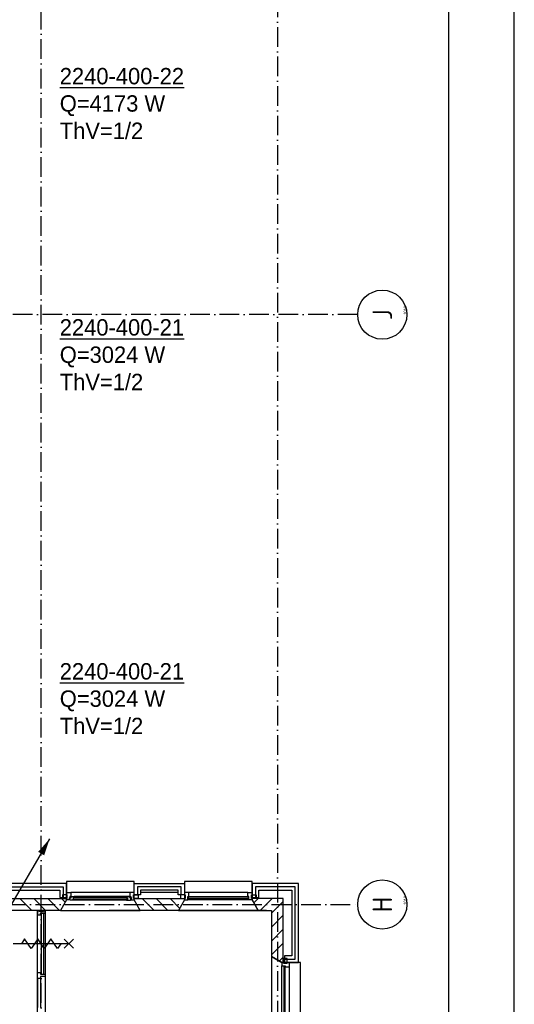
# Model space of a CAD drawing. Extents: x -41378 to 114803, y -24080 to 82188.
# Tile 136 of 137: x 107262 to 114803, y 59306 to 74327. Entities that reach past the tile are written whole.
import ezdxf
from ezdxf.enums import TextEntityAlignment as Align

# ---------------------------------------------------------------- set-up
doc = ezdxf.new("R2010")
doc.units = 0
doc.header["$LTSCALE"] = 50
doc.linetypes.add('DASHDOT', pattern=[9, 6, -1.5, 0, -1.5])
doc.layers.get('0').update_dxf_attribs({"linetype": 'CONTINUOUS'})
for name, color, linetype in [('00KAD025', 2, 'CONTINUOUS'), ('00KAD070', 5, 'CONTINUOUS'), ('AL$1----_ALGEMEEN', 7, 'CONTINUOUS'), ('AL$7----_STRAMIEN', 1, 'DASHDOT'), ('AL21----_BUITENWAND', 4, 'CONTINUOUS'), ('AL21K---_ISOLATIE', 1, 'CONTINUOUS'), ('AL28----_KONSTRUKTIE', 3, 'CONTINUOUS'), ('AL31----_BUITENKOZ', 7, 'CONTINUOUS'), ('AL32----_BINNENKOZ', 7, 'CONTINUOUS'), ('AL65----_BEVEILIGING', 7, 'CONTINUOUS'), ('ALN-----_BLOCKNAAM', 2, 'CONTINUOUS'), ('ALXA3---_VOLZWART', 14, 'CONTINUOUS'), ('ALXAB---_PREFABBETON', 1, 'CONTINUOUS'), ('WI561---', 1, 'CONTINUOUS'), ('WL561---_AANVOER', 4, 'CONTINUOUS')]:
    doc.layers.add(name, color=color, linetype=linetype)
doc.layers.get('0').freeze()
doc.styles.add('BURO-025', font='BUROFONT.shx', dxfattribs={"height": 250})
doc.styles.get("Standard").update_dxf_attribs({"font": 'ISOCP'})

# ---------------------------------------------------------------- blocks, each defined once
blk = doc.blocks.new('1010')
at = {"layer": 'AL$7----_STRAMIEN', "color": 7, "linetype": 'CONTINUOUS'}
blk.add_circle((0, 750), 750, dxfattribs=at)
at = {"layer": 'ALN-----_BLOCKNAAM', "linetype": 'CONTINUOUS'}
blk.add_text('1010', height=100, dxfattribs=at).set_placement((0, 0))
blk = doc.blocks.new('LDV1107')
at = {"color": 0, "linetype": 'CONTINUOUS'}
blk.add_line((0.25, 0.43), (6.75, 11.69), dxfattribs=at)
blk.add_lwpolyline([(6.75, 11.69, 0, 1, 0), (5.5, 9.53, 1, 1, 0)], format="xyseb", dxfattribs=at)
blk.add_circle((0, 0), 0.5, dxfattribs=at)
blk = doc.blocks.new('CVRINFO2')
at = {"color": 0, "linetype": 'CONTINUOUS', "style": 'BURO-025'}
for tag, p in [('CV_TEXT125', (0, 0)), ('CV_TEXT225', (0, -4.17)), ('CV_TEXT325', (0, -8.33)), ('CV_TEXT425', (0, -12.5))]:
    blk.add_attdef(tag, p, '', height=2.5, dxfattribs=at)

msp = doc.modelspace()

# ---------------------------------------------------------------- linework, layer by layer
at = {"layer": '00KAD025', "linetype": 'CONTINUOUS'}
msp.add_line((114803.4, -1912.4), (114803.4, 82187.6), dxfattribs=at)
at = {"layer": '00KAD070', "linetype": 'CONTINUOUS'}
msp.add_line((113803.4, -912.4), (113803.4, 81187.6), dxfattribs=at)
at = {"layer": 'AL$1----_ALGEMEEN', "color": 8}
msp.add_line((111026, 60737.3), (108626, 60737.3), dxfattribs=at)
at = {"layer": 'AL$7----_STRAMIEN', "color": 1}
for p, q in [((111191, 80064.7), (111191, 43573)), ((94448.9, 60827.3), (112415.3, 60827.3))]:
    msp.add_line(p, q, dxfattribs=at)
for points in [[(107591, 43573), (107591, 80064.7)], [(112410.4, 69827.3), (70391, 69827.3)]]:
    msp.add_lwpolyline(points, dxfattribs=at)
at = {"layer": 'AL21----_BUITENWAND', "color": 8}
for p, q in [((107976, 61147.3), (107090, 61147.3)), ((107976, 60937.3), (107976, 61147.3)), ((109006, 60978.3), (109006, 61147.3)), ((109006, 61147.3), (109776, 61147.3)), ((109776, 61147.3), (109776, 60978.3)), ((111511, 61147.3), (110806, 61147.3)), ((110806, 61147.3), (110806, 60937.3)), ((111511, 59944.3), (111511, 61147.3)), ((107090, 61047.3), (107876, 61047.3)), ((107876, 61047.3), (107876, 60937.3)), ((109676, 61047.3), (109106, 61047.3)), ((109106, 61047.3), (109106, 60978.3)), ((109676, 60978.3), (109676, 61047.3)), ((110906, 60937.3), (110906, 61047.3)), ((110906, 61047.3), (111411, 61047.3)), ((111411, 61047.3), (111411, 60044.3)), ((107876, 60937.3), (107976, 60937.3)), ((109106, 60978.3), (109006, 60978.3)), ((109776, 60978.3), (109676, 60978.3)), ((110806, 60937.3), (110906, 60937.3)), ((111411, 60044.3), (111301, 60044.3)), ((111301, 60044.3), (111301, 59944.3)), ((111301, 59944.3), (111511, 59944.3))]:
    msp.add_line(p, q, dxfattribs=at)
at = {"layer": 'AL21K---_ISOLATIE', "color": 8, "linetype": 'CONTINUOUS'}
for p, q in [((109106, 61017.3), (109676, 61017.3)), ((109106, 60917.3), (109676, 60917.3))]:
    msp.add_line(p, q, dxfattribs=at)
at = {"layer": 'AL28----_KONSTRUKTIE', "color": 8, "linetype": 'CONTINUOUS'}
for p, q in [((107131, 60917.3), (107976, 60917.3)), ((107976, 60897.3), (107883.6, 60737.3)), ((107976, 60917.3), (107976, 60897.3)), ((110806, 60917.3), (110806, 60897.3)), ((111281, 60917.3), (110806, 60917.3)), ((110806, 60897.3), (110898.4, 60737.3)), ((111281, 59944.3), (111281, 60917.3)), ((107883.6, 60737.3), (106951, 60737.3)), ((110898.4, 60737.3), (111101, 60737.3)), ((111101, 60737.3), (111101, 60036.7)), ((111101, 60036.7), (111261, 59944.3)), ((111261, 59944.3), (111281, 59944.3))]:
    msp.add_line(p, q, dxfattribs=at)
at = {"layer": 'AL28----_KONSTRUKTIE', "color": 8}
for p, q in [((109006, 60897.3), (109006, 60917.3)), ((109006, 60917.3), (109776, 60917.3)), ((109098.4, 60737.3), (109006, 60897.3)), ((109776, 60897.3), (109683.6, 60737.3)), ((109776, 60917.3), (109776, 60897.3)), ((109683.6, 60737.3), (109098.4, 60737.3))]:
    msp.add_line(p, q, dxfattribs=at)
at = {"layer": 'AL31----_BUITENKOZ', "color": 8}
for p, q in [((109006, 61177.3), (107976, 61177.3)), ((107976, 61177.3), (107976, 60897.3)), ((109006, 60897.3), (109006, 61177.3)), ((110806, 61177.3), (109776, 61177.3)), ((109776, 61177.3), (109776, 60897.3)), ((110806, 60897.3), (110806, 61177.3)), ((107976, 60978.3), (107976, 61011.3)), ((107976, 61011.3), (108043, 61011.3)), ((108043, 61011.3), (108043, 60948.3)), ((108939, 61011.3), (108043, 61011.3)), ((109006, 61011.3), (108939, 61011.3)), ((108939, 61011.3), (108939, 60948.3)), ((109006, 60978.3), (109006, 61011.3)), ((110739, 61011.3), (109843, 61011.3)), ((107976, 60897.3), (107883.6, 60737.3)), ((107986, 60978.3), (107915, 60978.3)), ((107915, 60978.3), (107915, 60922.3)), ((107915, 60922.3), (107986, 60922.3)), ((107986, 60978.3), (107976, 60978.3)), ((107976, 60897.3), (107976, 60922.3)), ((107976, 60922.3), (107986, 60922.3)), ((108020, 60897.3), (107976, 60897.3)), ((107986, 60922.3), (107986, 60978.3)), ((107986, 60922.3), (107986, 60978.3)), ((108026, 60933.3), (108020, 60933.3)), ((108020, 60933.3), (108020, 60897.3)), ((108023.2, 60898.6), (108023.2, 60928.3)), ((108023.2, 60928.3), (108045.7, 60928.3)), ((108030.2, 60898.6), (108023.2, 60898.6)), ((108043, 60948.3), (108026, 60948.3)), ((108026, 60948.3), (108026, 60933.3)), ((108032.7, 60894.3), (108030.2, 60898.6)), ((108075.2, 60894.3), (108032.7, 60894.3)), ((108037.7, 60933.3), (108037.7, 60948.3)), ((108037.7, 60948.3), (108043, 60948.3)), ((108045.7, 60933.3), (108037.7, 60933.3)), ((108043, 60948.3), (108090.1, 60948.3)), ((108045.7, 60928.3), (108045.7, 60933.3)), ((108092.2, 60935.3), (108075.2, 60935.3)), ((108075.2, 60935.3), (108075.2, 60894.3)), ((108075.2, 60896.6), (108075.2, 60910.2)), ((108075.2, 60910.2), (108092.2, 60910.2)), ((108092.2, 60896.6), (108075.2, 60896.6)), ((108906.8, 60894.3), (108075.2, 60894.3)), ((108090.1, 60948.3), (108092.2, 60935.3)), ((108891.9, 60948.3), (108090.1, 60948.3)), ((108092.2, 60910.2), (108092.2, 60896.6)), ((108891.9, 60948.3), (108889.8, 60935.3)), ((108889.8, 60935.3), (108906.8, 60935.3)), ((108906.8, 60910.2), (108889.8, 60910.2)), ((108889.8, 60910.2), (108889.8, 60896.6)), ((108889.8, 60896.6), (108906.8, 60896.6)), ((108939, 60948.3), (108891.9, 60948.3)), ((108906.8, 60935.3), (108906.8, 60894.3)), ((108906.8, 60896.6), (108906.8, 60910.2)), ((108906.8, 60894.3), (108949.3, 60894.3)), ((108936.3, 60928.3), (108936.3, 60933.3)), ((108936.3, 60933.3), (108944.3, 60933.3)), ((108958.8, 60928.3), (108936.3, 60928.3)), ((108939, 60948.3), (108956, 60948.3)), ((108944.3, 60948.3), (108939, 60948.3)), ((108944.3, 60933.3), (108944.3, 60948.3)), ((108949.3, 60894.3), (108951.7, 60898.6)), ((108951.7, 60898.6), (108958.8, 60898.6)), ((108956, 60948.3), (108956, 60933.3)), ((108956, 60933.3), (108962, 60933.3)), ((108958.8, 60898.6), (108958.8, 60928.3)), ((108962, 60933.3), (108962, 60897.3)), ((108962, 60897.3), (109006, 60897.3)), ((108996, 60922.3), (108996, 60978.3)), ((108996, 60978.3), (109067, 60978.3)), ((108996, 60922.3), (108996, 60978.3)), ((108996, 60978.3), (109006, 60978.3)), ((109067, 60922.3), (108996, 60922.3)), ((109006, 60922.3), (108996, 60922.3)), ((109006, 60897.3), (109006, 60922.3)), ((109098.4, 60737.3), (109006, 60897.3)), ((109067, 60978.3), (109067, 60922.3)), ((109776, 60897.3), (109683.6, 60737.3)), ((109786, 60978.3), (109715, 60978.3)), ((109715, 60978.3), (109715, 60922.3)), ((109715, 60922.3), (109786, 60922.3)), ((109786, 60922.3), (109786, 60978.3)), ((110756, 60897.3), (109826, 60897.3)), ((110796, 60922.3), (110796, 60978.3)), ((110796, 60978.3), (110867, 60978.3)), ((110867, 60922.3), (110796, 60922.3)), ((110898.4, 60737.3), (110806, 60897.3)), ((110867, 60978.3), (110867, 60922.3)), ((107883.6, 60737.3), (109098.4, 60737.3)), ((109683.6, 60737.3), (110898.4, 60737.3)), ((111261, 59944.3), (111101, 60036.7)), ((111101, 60036.7), (111101, 58977)), ((111541, 59944.3), (111261, 59944.3)), ((111342, 60005.3), (111286, 60005.3)), ((111286, 60005.3), (111286, 59934.3)), ((111342, 59934.3), (111342, 60005.3)), ((111541, 59069.3), (111541, 59944.3)), ((111261, 59119.3), (111261, 59894.3)), ((111286, 59934.3), (111342, 59934.3)), ((111375, 59136.3), (111375, 59877.3))]:
    msp.add_line(p, q, dxfattribs=at)
at = {"layer": 'AL31----_BUITENKOZ', "color": 8, "linetype": 'CONTINUOUS'}
for p, q in [((109843, 61011.3), (109776, 61011.3)), ((109776, 61011.3), (109776, 60978.3)), ((109843, 60948.3), (109843, 61011.3)), ((109843, 61011.3), (109843, 61011.3)), ((109843, 61011.3), (109843, 61011.3)), ((109843, 61011.3), (109843, 61011.3)), ((109843, 61011.3), (109843, 61011.3)), ((110739, 60948.3), (110739, 61011.3)), ((110739, 61011.3), (110739, 61011.3)), ((110739, 61011.3), (110739, 61011.3)), ((110739, 61011.3), (110739, 61011.3)), ((110739, 61011.3), (110739, 61011.3)), ((110739, 61011.3), (110806, 61011.3)), ((110806, 61011.3), (110806, 60978.3)), ((108904.8, 60933.3), (108077.2, 60933.3)), ((108077.2, 60933.3), (108077.2, 60912.3)), ((108077.2, 60912.3), (108904.8, 60912.3)), ((108904.8, 60912.3), (108904.8, 60933.3)), ((109776, 60978.3), (109786, 60978.3)), ((109786, 60922.3), (109776, 60922.3)), ((109776, 60922.3), (109776, 60922.3)), ((109776, 60922.3), (109776, 60897.3)), ((109776, 60897.3), (109826, 60897.3)), ((109786, 60978.3), (109786, 60922.3)), ((109826, 60897.3), (109826, 60948.3)), ((109826, 60948.3), (109843, 60948.3)), ((109826, 60897.3), (109826, 60897.3)), ((110751, 60944.3), (109831, 60944.3)), ((109831, 60944.3), (109831, 60923.3)), ((109831, 60923.3), (110751, 60923.3)), ((110756, 60948.3), (110739, 60948.3)), ((110751, 60923.3), (110751, 60944.3)), ((110756, 60897.3), (110756, 60948.3)), ((110756, 60897.3), (110756, 60897.3)), ((110806, 60897.3), (110756, 60897.3)), ((110806, 60978.3), (110796, 60978.3)), ((110796, 60978.3), (110796, 60922.3)), ((110796, 60922.3), (110806, 60922.3)), ((110806, 60922.3), (110806, 60922.3)), ((110806, 60922.3), (110806, 60897.3)), ((111286, 59944.3), (111261, 59944.3)), ((111261, 59944.3), (111261, 59894.3)), ((111286, 59934.3), (111286, 59944.3)), ((111286, 59944.3), (111286, 59944.3)), ((111375, 59944.3), (111342, 59944.3)), ((111342, 59944.3), (111342, 59934.3)), ((111375, 59877.3), (111375, 59944.3)), ((111261, 59894.3), (111261, 59894.3)), ((111261, 59894.3), (111312, 59894.3)), ((111342, 59934.3), (111286, 59934.3)), ((111308, 59889.3), (111287, 59889.3)), ((111287, 59889.3), (111287, 59124.3)), ((111308, 59124.3), (111308, 59889.3)), ((111312, 59894.3), (111312, 59877.3)), ((111312, 59877.3), (111375, 59877.3)), ((111375, 59877.3), (111375, 59877.3)), ((111375, 59877.3), (111375, 59877.3)), ((111375, 59877.3), (111375, 59877.3)), ((111375, 59877.3), (111375, 59877.3))]:
    msp.add_line(p, q, dxfattribs=at)
at = {"layer": 'AL32----_BINNENKOZ', "color": 8}
for p, q in [((107534, 54867.3), (107534, 60737.3)), ((107534, 60737.3), (107534, 60670.3)), ((107557, 60737.3), (107534, 60737.3)), ((107557, 60720.3), (107557, 60737.3)), ((107624, 60720.3), (107557, 60720.3)), ((107581, 60697.3), (107648, 60697.3)), ((107581, 60670.3), (107581, 60697.3)), ((107628, 60695.3), (107587, 60695.3)), ((107587, 60695.3), (107587, 59765.3)), ((107624, 60737.3), (107624, 60720.3)), ((107648, 60737.3), (107624, 60737.3)), ((107628, 59765.3), (107628, 60695.3)), ((107648, 60737.3), (107648, 54867.3)), ((107648, 60697.3), (107648, 60737.3)), ((107534, 60670.3), (107581, 60670.3)), ((107534, 59700.3), (107534, 59790.3)), ((107534, 59790.3), (107581, 59790.3)), ((107581, 59790.3), (107581, 59763.3)), ((107534, 59700.3), (107534, 59256.3)), ((107581, 59700.3), (107534, 59700.3)), ((107581, 59763.3), (107648, 59763.3)), ((107648, 59727.3), (107581, 59727.3)), ((107581, 59727.3), (107581, 59700.3)), ((107581, 59700.3), (107581, 59256.3)), ((107587, 59765.3), (107628, 59765.3)), ((107648, 59763.3), (107648, 59727.3)), ((107648, 59727.3), (107648, 59231.3))]:
    msp.add_line(p, q, dxfattribs=at)
at = {"layer": 'AL65----_BEVEILIGING', "color": 8, "linetype": 'CONTINUOUS'}
for p, q in [((107337, 60305.3), (107287, 60230.3)), ((107437, 60155.3), (107337, 60305.3)), ((107537, 60305.3), (107487, 60230.3)), ((107637, 60155.3), (107537, 60305.3)), ((107737, 60305.3), (107687, 60230.3)), ((107837, 60155.3), (107737, 60305.3)), ((108082, 60160.3), (107942, 60300.3)), ((108082, 60300.3), (107942, 60160.3)), ((108012, 60230.3), (107162, 60230.3)), ((107487, 60230.3), (107437, 60155.3)), ((107687, 60230.3), (107637, 60155.3)), ((107887, 60230.3), (107837, 60155.3))]:
    msp.add_line(p, q, dxfattribs=at)
at = {"layer": 'ALXA3---_VOLZWART', "color": 8}
for p, q in [((107090, 61097.3), (107926, 61097.3)), ((107926, 61097.3), (107926, 60937.3)), ((109726, 61097.3), (109056, 61097.3)), ((109056, 61097.3), (109056, 60978.3)), ((109726, 60978.3), (109726, 61097.3)), ((111461, 61097.3), (110856, 61097.3)), ((110856, 61097.3), (110856, 60937.3)), ((111461, 59994.3), (111461, 61097.3)), ((111301, 59994.3), (111461, 59994.3))]:
    msp.add_line(p, q, dxfattribs=at)
at = {"layer": 'ALXAB---_PREFABBETON', "color": 8}
for p, q in [((107445.2, 60737.3), (107265.2, 60917.3)), ((107657.3, 60737.3), (107477.3, 60917.3)), ((107869.4, 60737.3), (107689.4, 60917.3)), ((107956.1, 60862.8), (107901.5, 60917.3)), ((109130.5, 60917.3), (109310.5, 60737.3)), ((109342.6, 60917.3), (109522.6, 60737.3)), ((109554.8, 60917.3), (109702.3, 60769.8)), ((109766.9, 60917.3), (109776, 60908.2)), ((110832.6, 60851.2), (110898.8, 60917.3)), ((110930.9, 60737.3), (111110.9, 60917.3)), ((111101, 60695.2), (111281, 60875.2)), ((111101, 60483.1), (111281, 60663.1)), ((111101, 60271), (111281, 60451)), ((111101, 60058.9), (111281, 60238.9)), ((111221.4, 59967.2), (111281, 60026.7))]:
    msp.add_line(p, q, dxfattribs=at)

# ---------------------------------------------------------------- block references
at = {"layer": 'AL$7----_STRAMIEN'}
ref = msp.add_blockref('1010', (113165.3, 69827.3), dxfattribs=dict(at, xscale=0.5, yscale=0.5, zscale=0.5, rotation=90))
ref.add_attrib('STR-NAAM', 'J', dxfattribs={"color": 3, "linetype": 'CONTINUOUS', "height": 300, "rotation": 90}).set_placement((112790.3, 69827.3), align=Align.MIDDLE)
ref = msp.add_blockref('1010', (113165.3, 60827.3), dxfattribs=dict(at, xscale=0.5, yscale=0.5, zscale=0.5, rotation=90))
ref.add_attrib('STR-NAAM', 'H', dxfattribs={"color": 3, "linetype": 'CONTINUOUS', "height": 300, "rotation": 90}).set_placement((112790.3, 60827.3), align=Align.MIDDLE)
at = {"layer": 'WI561---'}
ref = msp.add_blockref('CVRINFO2', (107872.3, 73341.2), dxfattribs=dict(at, xscale=100, yscale=100, zscale=100))
ref.add_attrib('CV_TEXT125', '%%u2240-400-22', (107872.3, 73341.2), dxfattribs={"layer": '0', "color": 2, "linetype": 'CONTINUOUS', "height": 250, "style": 'BURO-025'})
ref.add_attrib('CV_TEXT225', 'Q=4173 W', (107872.3, 72924.5), dxfattribs={"layer": '0', "color": 2, "linetype": 'CONTINUOUS', "height": 250, "style": 'BURO-025'})
ref.add_attrib('CV_TEXT325', 'ThV=1/2', (107872.3, 72507.8), dxfattribs={"layer": '0', "color": 2, "linetype": 'CONTINUOUS', "height": 250, "style": 'BURO-025'})
ref = msp.add_blockref('CVRINFO2', (107872.3, 69508.2), dxfattribs=dict(at, xscale=100, yscale=100, zscale=100))
ref.add_attrib('CV_TEXT125', '%%u2240-400-21', (107872.3, 69508.2), dxfattribs={"layer": '0', "color": 2, "linetype": 'CONTINUOUS', "height": 250, "style": 'BURO-025'})
ref.add_attrib('CV_TEXT225', 'Q=3024 W', (107872.3, 69091.5), dxfattribs={"layer": '0', "color": 2, "linetype": 'CONTINUOUS', "height": 250, "style": 'BURO-025'})
ref.add_attrib('CV_TEXT325', 'ThV=1/2', (107872.3, 68674.9), dxfattribs={"layer": '0', "color": 2, "linetype": 'CONTINUOUS', "height": 250, "style": 'BURO-025'})
ref = msp.add_blockref('CVRINFO2', (107872.3, 64260.7), dxfattribs=dict(at, xscale=100, yscale=100, zscale=100))
ref.add_attrib('CV_TEXT125', '%%u2240-400-21', (107872.3, 64260.7), dxfattribs={"layer": '0', "color": 2, "linetype": 'CONTINUOUS', "height": 250, "style": 'BURO-025'})
ref.add_attrib('CV_TEXT225', 'Q=3024 W', (107872.3, 63844), dxfattribs={"layer": '0', "color": 2, "linetype": 'CONTINUOUS', "height": 250, "style": 'BURO-025'})
ref.add_attrib('CV_TEXT325', 'ThV=1/2', (107872.3, 63427.4), dxfattribs={"layer": '0', "color": 2, "linetype": 'CONTINUOUS', "height": 250, "style": 'BURO-025'})
at = {"layer": 'WL561---_AANVOER', "color": 2, "xscale": 105, "yscale": 105, "zscale": 105}
msp.add_blockref('LDV1107', (107011.2, 60604.5), dxfattribs=at)

doc.saveas('drawing.dxf')
